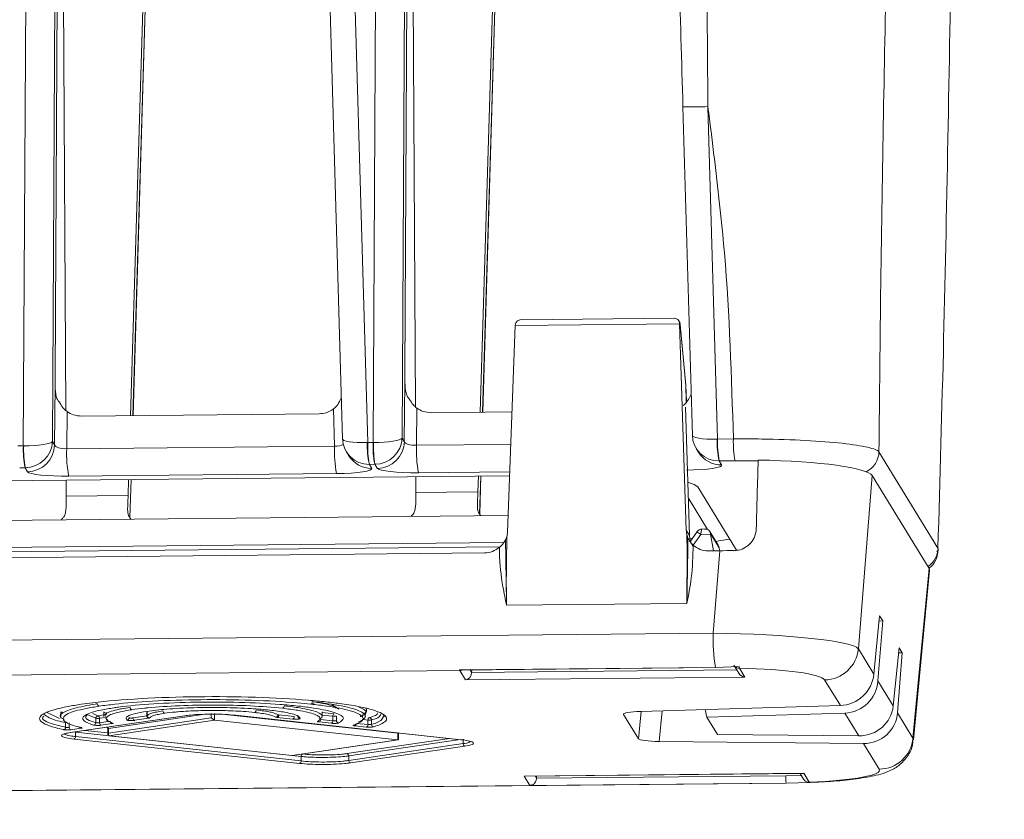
# Model space of a CAD drawing. Header units: millimetres. Extents: x 0 to 1118, y 0 to 864.
# Tile 82 of 256: x 474 to 485, y 276 to 285. Entities that reach past the tile are written whole.
import ezdxf

# ---------------------------------------------------------------- set-up
doc = ezdxf.new("R2010")
doc.units = ezdxf.units.MM
doc.styles.add('SLDTEXTSTYLE3', font='TXT', dxfattribs={"width": 0.605})
doc.dimstyles.new('SLDDIMSTYLE0', dxfattribs={"dimtxt": 3.175, "dimasz": 3.302, "dimexe": 0, "dimexo": 0.0625, "dimgap": 0.79375, "dimtad": 0, "dimtih": 1, "dimtoh": 1, "dimdec": 1, "dimlfac": 4, "dimrnd": 1e-09, "dimzin": 12, "dimdsep": 46, "dimtxsty": 'SLDTEXTSTYLE3', "dimsah": 1, "dimcen": 0.09, "dimadec": 0, "dimazin": 3, "dimtfac": 1, "dimtofl": 0, "dimtmove": 0, "dimatfit": 3, "dimfxl": 1, "dimfrac": 2, "dimtolj": 1, "dimtzin": 12, "dimarcsym": 0})

# ---------------------------------------------------------------- blocks, each defined once
blk = doc.blocks.new('_D_12')
at = {"color": 7, "linetype": 'Continuous', "lineweight": 0}
for p, q in [((520.817, 345.837), (559.739, 345.837)), ((558.139, 345.837), (558.139, 312.211)), ((558.139, 273.712), (558.139, 307.339)), ((443.176, 273.712), (559.739, 273.712))]:
    blk.add_line(p, q, dxfattribs=at)
for points in [[(558.139, 345.837), (557.631, 342.535), (558.647, 342.535)], [(558.139, 273.712), (558.647, 277.014), (557.631, 277.014)]]:
    blk.add_solid(points, dxfattribs=at)
at = {"color": 7, "linetype": 'Continuous', "lineweight": 0, "insert": (552.682, 311.431), "char_height": 3.175, "attachment_point": 1, "style": 'SLDTEXTSTYLE3'}
blk.add_mtext('288.5', dxfattribs=at)
blk = doc.blocks.new('_D_13')
at = {"color": 7, "linetype": 'Continuous', "lineweight": 0}
for p, q in [((441.576, 275.312), (441.576, 357.886)), ((519.351, 346.187), (519.351, 357.886)), ((441.576, 356.286), (475.007, 356.286)), ((519.351, 356.286), (485.921, 356.286))]:
    blk.add_line(p, q, dxfattribs=at)
for points in [[(441.576, 356.286), (444.878, 355.778), (444.878, 356.794)], [(519.351, 356.286), (516.049, 356.794), (516.049, 355.778)]]:
    blk.add_solid(points, dxfattribs=at)
at = {"color": 7, "linetype": 'Continuous', "lineweight": 0, "insert": (475.007, 357.942), "char_height": 3.175, "attachment_point": 1, "style": 'SLDTEXTSTYLE3'}
blk.add_mtext('311.1', dxfattribs=at)

msp = doc.modelspace()

# ---------------------------------------------------------------- linework, layer by layer
at = {"color": 9, "linetype": 'Continuous', "lineweight": 0}
for p, q in [((473.989, 280.142), (474.056, 292.287)), ((474.378, 292.293), (474.311, 280.191)), ((477.445, 292.32), (477.797, 280.18)), ((477.856, 280.18), (477.922, 292.325)), ((478.244, 292.331), (478.178, 280.229)), ((475.201, 280.477), (475.501, 290.458)), ((479.067, 280.514), (479.368, 290.496)), ((481.557, 283.891), (481.663, 280.217)), ((481.244, 281.492), (479.428, 281.474)), ((481.251, 281.48), (481.244, 281.492)), ((481.251, 281.48), (481.251, 281.483)), ((481.312, 280.811), (481.251, 281.48)), ((478.201, 280.19), (478.208, 280.847)), ((478.208, 280.847), (478.208, 280.847)), ((474.335, 280.152), (474.341, 280.809)), ((474.341, 280.809), (474.341, 280.809)), ((481.312, 280.811), (481.312, 280.814)), ((481.318, 280.633), (481.312, 280.811)), ((481.312, 280.811), (481.312, 280.81)), ((474.473, 280.522), (474.469, 280.111)), ((477.429, 280.14), (477.419, 280.55)), ((478.339, 280.559), (478.335, 280.149)), ((474.311, 280.191), (474.335, 280.152)), ((477.797, 280.18), (477.792, 280.179)), ((477.797, 280.18), (477.856, 280.18)), ((477.856, 280.18), (477.86, 280.18)), ((478.178, 280.229), (478.201, 280.19)), ((481.663, 280.217), (481.659, 280.217)), ((481.663, 280.217), (481.839, 280.219)), ((473.93, 280.142), (473.989, 280.142)), ((473.989, 280.142), (473.994, 280.142)), ((474.469, 280.111), (477.429, 280.14)), ((478.335, 280.149), (479.378, 280.159)), ((483.448, 280.077), (484.1, 279.012)), ((481.681, 279.976), (481.709, 279.932)), ((481.858, 279.978), (481.682, 279.976)), ((482.112, 279.977), (481.858, 279.978)), ((474.008, 279.901), (473.949, 279.9)), ((474.036, 279.857), (474.009, 279.901)), ((477.815, 279.938), (477.842, 279.894)), ((477.875, 279.939), (477.816, 279.938)), ((477.902, 279.895), (477.875, 279.939)), ((479.366, 279.855), (478.358, 279.845)), ((477.452, 279.836), (474.492, 279.807)), ((475.167, 279.352), (475.18, 279.771)), ((479.034, 279.39), (479.046, 279.809)), ((483.373, 279.814), (483.22, 277.899)), ((478.33, 279.626), (479.014, 279.633)), ((474.463, 279.588), (475.148, 279.595)), ((479.01, 279.536), (479.01, 279.536)), ((475.144, 279.498), (475.144, 279.498)), ((481.318, 279.21), (481.354, 279.151)), ((481.479, 279.164), (481.395, 279.044)), ((481.587, 279.168), (481.479, 279.164)), ((481.682, 279.017), (481.586, 279.173)), ((481.615, 278.073), (481.688, 278.984)), ((483.824, 276.913), (484.003, 278.786)), ((470.221, 277.962), (481.615, 278.073)), ((483.22, 277.899), (483.391, 277.619)), ((478.81, 277.666), (481.64, 277.694)), ((478.929, 277.665), (478.945, 277.638)), ((478.945, 277.638), (481.875, 277.667)), ((481.903, 277.703), (481.906, 277.685)), ((481.906, 277.685), (481.967, 277.586)), ((478.814, 277.659), (473.08, 277.603)), ((478.876, 277.556), (478.814, 277.659)), ((481.967, 277.586), (478.876, 277.556)), ((483.021, 277.273), (482.847, 277.556)), ((483.437, 277.544), (483.606, 277.268)), ((474.506, 276.973), (475.772, 277.16)), ((474.79, 277.082), (474.79, 277.132)), ((474.813, 277.158), (474.908, 277.172)), ((474.898, 277.141), (474.832, 277.131)), ((475.997, 277.176), (474.93, 277.018)), ((474.931, 276.968), (476.067, 277.136)), ((475.201, 277.135), (475.354, 277.158)), ((475.373, 277.131), (475.22, 277.109)), ((475.354, 277.158), (475.353, 277.208)), ((475.359, 277.209), (475.36, 277.16)), ((476.067, 277.136), (476.067, 277.186)), ((476.102, 277.186), (476.102, 277.111)), ((478.129, 276.967), (476.218, 277.174)), ((476.334, 277.165), (476.331, 277.165)), ((476.334, 277.165), (478.828, 276.895)), ((476.969, 277.123), (476.797, 277.141)), ((476.813, 277.168), (476.985, 277.15)), ((477.274, 277.118), (477.41, 277.104)), ((477.293, 277.195), (477.426, 277.181)), ((477.41, 277.154), (477.293, 277.166)), ((477.45, 277.155), (477.45, 277.105)), ((477.799, 277.112), (477.75, 277.117)), ((480.626, 277.18), (480.625, 277.174)), ((480.79, 276.904), (480.82, 277.207)), ((481.051, 277.214), (481.018, 276.876)), ((483.226, 276.937), (483.072, 277.189)), ((483.652, 277.193), (483.824, 276.913)), ((474.457, 277.032), (474.457, 277.082)), ((474.626, 277.021), (474.516, 277.005)), ((474.832, 277.081), (474.949, 277.098)), ((474.968, 277.072), (474.851, 277.054)), ((474.919, 277.033), (474.93, 277.018)), ((474.93, 277.018), (474.931, 276.968)), ((477.394, 277.077), (477.258, 277.091)), ((477.783, 277.034), (477.654, 277.048)), ((477.671, 277.075), (477.799, 277.061)), ((477.839, 277.113), (477.839, 277.063)), ((474.566, 276.979), (474.566, 276.929)), ((477.06, 276.71), (474.566, 276.979)), ((474.566, 276.929), (477.06, 276.66)), ((478.128, 276.892), (478.129, 276.967)), ((478.852, 276.901), (478.852, 276.851)), ((476.96, 276.72), (478.128, 276.892)), ((478.817, 276.896), (477.586, 276.715)), ((477.586, 276.665), (478.852, 276.851)), ((483.451, 276.57), (483.278, 276.853)), ((477.06, 276.71), (477.06, 276.66)), ((477.586, 276.715), (477.586, 276.665)), ((479.527, 276.493), (482.618, 276.523)), ((479.59, 276.39), (479.527, 276.493)), ((479.646, 276.494), (479.662, 276.468)), ((479.662, 276.47), (482.417, 276.497)), ((482.417, 276.497), (482.589, 276.5)), ((482.618, 276.523), (482.678, 276.424)), ((473.857, 276.334), (479.59, 276.39)), ((482.424, 276.415), (479.594, 276.387))]:
    msp.add_line(p, q, dxfattribs=at)
at = {"color": 7, "linetype": 'Continuous', "lineweight": 15}
for p, q in [((474.403, 292.251), (474.341, 280.912)), ((477.168, 292.32), (477.519, 280.218)), ((478.269, 292.289), (478.207, 280.95)), ((478.324, 280.573), (478.267, 290.527)), ((479.342, 290.538), (479.041, 280.514)), ((474.458, 280.536), (474.401, 290.489)), ((475.476, 290.5), (475.174, 280.476)), ((475.202, 280.477), (475.502, 290.452)), ((479.068, 280.514), (479.368, 290.489)), ((481.28, 283.891), (481.385, 280.256)), ((481.281, 283.891), (481.28, 283.891)), ((479.428, 281.474), (479.341, 279.19)), ((481.184, 281.554), (479.498, 281.537)), ((481.241, 281.516), (481.234, 281.526)), ((481.244, 281.492), (481.318, 279.21)), ((481.312, 280.814), (481.251, 281.483)), ((478.208, 280.847), (478.208, 280.845)), ((474.341, 280.809), (474.341, 280.807)), ((481.319, 280.635), (481.312, 280.81)), ((481.358, 280.685), (481.372, 280.711)), ((477.492, 280.648), (477.505, 280.673)), ((477.259, 280.497), (474.633, 280.471)), ((479.392, 280.518), (478.5, 280.509)), ((481.308, 280.569), (481.354, 279.151)), ((477.561, 280.076), (477.586, 280.035)), ((481.427, 280.114), (481.453, 280.073)), ((479.365, 279.812), (472.508, 279.745)), ((474.463, 279.588), (474.462, 279.764)), ((475.153, 279.771), (475.148, 279.595)), ((475.168, 279.351), (475.181, 279.771)), ((478.33, 279.626), (478.329, 279.802)), ((479.02, 279.808), (479.014, 279.633)), ((479.035, 279.389), (479.047, 279.809)), ((483.373, 279.814), (484.003, 278.786)), ((481.874, 278.988), (481.444, 279.69)), ((478.329, 279.529), (478.329, 279.528)), ((479.01, 279.534), (479.01, 279.536)), ((481.341, 279.566), (481.554, 279.219)), ((481.358, 279.539), (481.342, 279.537)), ((474.463, 279.491), (474.463, 279.49)), ((475.144, 279.497), (475.144, 279.498)), ((472.523, 279.305), (479.348, 279.372)), ((481.435, 279.19), (481.364, 279.089)), ((481.528, 279.224), (481.494, 279.223)), ((481.672, 279.044), (481.578, 279.197)), ((481.326, 278.971), (481.325, 279.163)), ((481.386, 279.121), (481.358, 279.117)), ((481.587, 279.168), (481.62, 278.983)), ((479.298, 279.074), (472.539, 279.008)), ((472.573, 278.96), (479.251, 279.026)), ((481.325, 278.4), (481.326, 278.971)), ((481.561, 278.983), (481.688, 278.984)), ((481.688, 278.984), (481.683, 279.012)), ((472.738, 278.897), (479.086, 278.959)), ((483.828, 276.894), (484.007, 278.769)), ((479.331, 278.38), (481.325, 278.4)), ((483.453, 278.265), (483.391, 277.619)), ((483.437, 277.544), (483.489, 278.207)), ((483.448, 278.206), (483.489, 278.207)), ((483.489, 278.207), (483.453, 278.265)), ((483.67, 277.911), (483.606, 277.268)), ((483.705, 277.854), (483.67, 277.911)), ((483.652, 277.193), (483.705, 277.854)), ((483.664, 277.854), (483.705, 277.854)), ((478.827, 277.664), (481.642, 277.692)), ((478.945, 277.638), (478.946, 277.665)), ((481.64, 277.694), (481.903, 277.703)), ((481.842, 277.72), (481.898, 277.629)), ((477.179, 277.296), (477.203, 277.29)), ((477.477, 277.231), (477.398, 277.285)), ((483.021, 277.273), (480.815, 277.207)), ((481.526, 277.228), (481.547, 277.143)), ((474.244, 277.199), (474.39, 277.13)), ((474.404, 277.204), (474.404, 277.153)), ((474.417, 277.203), (474.411, 277.195)), ((474.51, 276.973), (475.776, 277.16)), ((474.79, 277.132), (474.696, 277.174)), ((474.757, 277.183), (474.813, 277.158)), ((474.881, 277.201), (474.881, 277.151)), ((474.912, 277.184), (474.881, 277.199)), ((474.924, 277.115), (474.899, 277.128)), ((475.772, 277.16), (475.776, 277.16)), ((476.102, 277.111), (476.067, 277.136)), ((476.331, 277.165), (478.825, 276.895)), ((477.026, 277.152), (477.017, 277.161)), ((477.293, 277.156), (477.293, 277.203)), ((477.77, 277.15), (477.77, 277.2)), ((477.979, 277.149), (477.979, 277.156)), ((480.625, 277.174), (480.79, 276.904)), ((481.547, 277.143), (483.072, 277.189)), ((481.664, 276.953), (481.547, 277.143)), ((474.924, 277.016), (474.925, 276.95)), ((476.102, 277.111), (474.934, 276.939)), ((478.128, 276.892), (476.102, 277.111)), ((476.102, 277.111), (476.102, 277.111)), ((474.506, 276.973), (474.51, 276.973)), ((477.044, 276.633), (474.55, 276.902)), ((474.566, 276.981), (474.566, 276.979)), ((474.671, 276.997), (474.925, 276.969)), ((474.934, 276.939), (474.931, 276.968)), ((474.934, 276.939), (476.96, 276.72)), ((474.934, 276.939), (474.934, 276.939)), ((477.567, 276.741), (478.702, 276.909)), ((478.128, 276.892), (478.137, 276.899)), ((478.137, 276.899), (478.138, 276.965)), ((483.226, 276.937), (481.664, 276.953)), ((476.964, 276.72), (478.132, 276.892)), ((478.871, 276.825), (477.605, 276.638)), ((478.128, 276.892), (478.128, 276.892)), ((478.828, 276.895), (478.825, 276.895)), ((481.018, 276.876), (483.278, 276.853)), ((476.96, 276.72), (476.96, 276.72)), ((477.075, 276.737), (477.077, 276.737)), ((479.538, 276.493), (482.609, 276.522)), ((479.662, 276.47), (479.663, 276.494)), ((482.576, 276.522), (482.614, 276.46)), ((471.03, 276.304), (482.424, 276.415)), ((482.687, 276.423), (482.424, 276.415)), ((482.676, 276.422), (482.747, 276.425)), ((482.678, 276.424), (482.687, 276.423))]:
    msp.add_line(p, q, dxfattribs=at)
at = {"color": 7, "linetype": 'Continuous', "lineweight": 15, "flags": 128}
for points in [[(481.444, 279.69), (481.405, 279.717), (481.335, 279.741)], [(481.645, 279.086), (481.677, 279.091), (481.797, 279.112)], [(481.64, 277.694), (481.642, 277.692), (481.642, 277.692)], [(474.999, 277.248), (474.996, 277.247), (474.992, 277.247)], [(474.632, 277.028), (474.628, 277.029), (474.627, 277.029)], [(474.969, 277.079), (474.973, 277.078), (474.977, 277.078)], [(477.648, 277.057), (477.645, 277.056), (477.64, 277.055)]]:
    msp.add_lwpolyline(points, dxfattribs=at)
at = {"color": 9, "linetype": 'Continuous', "lineweight": 0, "flags": 128}
for points in [[(481.494, 279.223), (481.493, 279.222), (481.49, 279.22), (481.487, 279.216), (481.485, 279.209), (481.483, 279.2), (481.481, 279.19), (481.48, 279.178), (481.479, 279.164)], [(474.832, 277.131), (474.832, 277.124), (474.832, 277.093), (474.832, 277.081)], [(477.41, 277.104), (477.41, 277.116), (477.41, 277.146), (477.41, 277.154)], [(474.497, 277.082), (474.497, 277.074), (474.497, 277.044), (474.497, 277.032)], [(474.924, 277.016), (474.924, 277.017), (474.925, 277.017), (474.927, 277.018), (474.93, 277.018)], [(477.799, 277.061), (477.799, 277.074), (477.799, 277.104), (477.799, 277.112)], [(478.129, 276.967), (478.133, 276.967), (478.135, 276.966), (478.137, 276.965), (478.138, 276.965), (478.138, 276.965)]]:
    msp.add_lwpolyline(points, dxfattribs=at)
at = {"color": 9, "linetype": 'Continuous', "lineweight": 0}
for centre, radius, start, end in [((481.411, 286.514), 2.626, 267.1283, 273.1748), ((481.178, 281.477), 0.0735, 1.9845, 31.4731), ((478.678, 280.141), 0.887, 177.5283, 193.2338), ((478.848, 280.141), 1.052, 177.9046, 191.1166), ((478.907, 280.142), 1.052, 177.9046, 191.1166), ((479.158, 280.141), 1.298, 178.2953, 188.9834), ((477.9, 280.196), 0.302, 270.5146, 358.7649), ((482.545, 280.179), 0.887, 177.5283, 193.2338), ((482.715, 280.179), 1.052, 177.9046, 191.1166), ((482.89, 280.18), 1.052, 177.9046, 191.1166), ((475.041, 280.104), 1.052, 177.9046, 191.1166), ((475.291, 280.104), 1.298, 178.2953, 188.9834), ((474.033, 280.159), 0.302, 270.5146, 358.7649), ((475.801, 280.059), 1.333, 177.7572, 190.8923), ((478.761, 280.088), 1.333, 177.7572, 190.8923), ((479.667, 280.097), 1.333, 177.7572, 190.8923), ((481.705, 280.228), 0.296, 211.5881, 270.7195), ((483.197, 280.082), 0.251, 296.1358, 358.7301), ((477.838, 280.19), 0.296, 211.5881, 270.7195), ((481.368, 279.026), 0.177, 51.2282, 67.851), ((483.85, 279.017), 0.251, 303.8019, 358.755), ((483.666, 278.021), 2.052, 178.5475, 189.167), ((482.844, 277.934), 0.378, 270.5342, 354.7851), ((478.813, 277.734), 0.0755, 270.575, 292.6157), ((476.846, 277.266), 0.0258, 291.3611, 6.4691), ((477.157, 277.312), 0.0258, 291.3706, 6.4714), ((474.814, 277.289), 0.159, 261.3444, 276.4876), ((474.807, 277.133), 0.0254, 355.4885, 75.463), ((475.132, 277.137), 0.0253, 271.2251, 359.3803), ((475.227, 277.133), 0.0254, 175.4892, 255.4651), ((475.379, 277.156), 0.0254, 175.4892, 255.4651), ((475.385, 277.16), 0.0251, 180.7477, 269.6112), ((475.558, 277.211), 0.0254, 175.4919, 255.4732), ((476.536, 277.22), 0.0258, 291.3706, 6.4713), ((476.779, 277.17), 0.0254, 271.7458, 359.5117), ((476.787, 277.165), 0.0258, 291.3706, 6.4714), ((476.959, 277.147), 0.0258, 291.3706, 6.4714), ((477.051, 277.152), 0.0249, 180.7458, 270.117), ((477.249, 277.115), 0.0258, 291.3569, 6.4682), ((477.436, 277.157), 0.0258, 111.3569, 186.4682), ((477.425, 277.295), 0.142, 264.0039, 280.3895), ((477.825, 277.115), 0.0258, 111.3706, 186.4714), ((477.813, 277.113), 0.0255, 359.146, 84.6711), ((474.523, 277.03), 0.0254, 175.4956, 255.4839), ((474.63, 277.042), 0.0212, 203.5742, 259.6475), ((474.765, 277.081), 0.0255, 275.8198, 1.0619), ((474.858, 277.079), 0.0254, 175.4885, 255.463), ((474.973, 277.094), 0.0231, 188.9266, 258.0893), ((477.384, 277.101), 0.0258, 291.3569, 6.4682), ((477.476, 277.105), 0.0255, 180.0188, 266.8401), ((477.648, 277.069), 0.0221, 287.5037, 353.8892), ((477.774, 277.059), 0.0258, 291.3706, 6.4714), ((477.814, 277.265), 0.154, 264.4077, 279.0852), ((477.864, 277.062), 0.0255, 179.1431, 264.6642), ((474.54, 276.926), 0.0258, 291.3705, 6.4703), ((483.448, 276.947), 0.378, 270.5342, 354.7851), ((477.086, 276.713), 0.0259, 111.382, 186.4588), ((477.56, 276.717), 0.0254, 355.4917, 75.4725), ((477.034, 276.657), 0.0258, 291.3717, 6.4869), ((477.611, 276.663), 0.0254, 175.4819, 255.4823), ((482.706, 276.478), 0.289, 176.3339, 192.6444), ((479.59, 276.466), 0.0756, 270.5846, 300.0093)]:
    msp.add_arc(centre, radius, start, end, dxfattribs=at)
at = {"color": 7, "linetype": 'Continuous', "lineweight": 15}
for centre, radius, start, end in [((481.177, 281.477), 0.075, 5.1806, 31.4866), ((481.237, 280.807), 0.075, 2.0838, 5.1806), ((481.496, 279.148), 0.075, 91.7211, 145.0746), ((474.834, 277.29), 0.0254, 175.4902, 255.4681), ((475.196, 277.25), 0.0254, 175.4872, 255.4779), ((474.816, 277.132), 0.0255, 95.8087, 181.0571), ((474.431, 277.031), 0.0255, 278.7908, 2.3208), ((477.242, 277.121), 0.0237, 268.361, 300.5934), ((478.877, 276.849), 0.0254, 175.4782, 255.4715)]:
    msp.add_arc(centre, radius, start, end, dxfattribs=at)
for centre, major_axis, ratio, start_param, end_param in [((479.508, 281.463), (0.0726, -0.0402), 0.871415, 2.020412, 3.556302), ((481.175, 281.479), (0.0376, 0.0679), 0.851705, 5.323821, 6.859711), ((478.247, 280.963), (0.004, 0.5), 0.078627, 1.597902, 1.807009), ((474.38, 280.926), (0.004, 0.5), 0.078627, 1.597902, 1.807009), ((477.818, 280.23), (0.28, 0.109), 0.96898, 2.78615, 4.339493), ((481.685, 280.268), (0.28, 0.109), 0.96898, 2.78615, 4.339493), ((482.414, 286.542), (0.804, 28.739), 0.004219, 1.801065, 1.828407), ((481.873, 279.798), (1.505, 0.001), 0.126343, 0.077062, 1.411115), ((478.29, 279.763), (-0.014, 0.5), 0.074223, 4.222434, 4.431541), ((478.977, 279.77), (0.004, 0.5), 0.078627, 4.225088, 4.434196), ((474.424, 279.726), (-0.014, 0.5), 0.074223, 4.222434, 4.431541), ((475.111, 279.732), (0.004, 0.5), 0.078627, 4.225088, 4.434196), ((479.092, 279.197), (0.224, 0.112), 0.984419, 5.582831, 5.789037), ((481.568, 279.221), (0.224, 0.112), 0.984419, 2.717258, 2.910086), ((481.52, 279.148), (0.0372, 0.0687), 0.828601, 5.472112, 6.861273), ((481.603, 279.162), (0.224, 0.112), 0.984419, 2.717258, 3.227006), ((481.595, 279.15), (-0.0142, 0.0746), 0.052589, 1.250715, 1.32763), ((479.084, 279.209), (0.056, 0.244), 0.993334, 3.376844, 4.105261), ((481.56, 279.233), (0.056, 0.244), 0.993334, 2.648428, 3.376844), ((481.602, 279.014), (0.0734, -0.0416), 0.851388, 0.63124, 0.994259), ((481.679, 279.013), (-0.0146, 0.0751), 0.051774, 4.679596, 4.756511), ((481.793, 278.794), (1.505, 0.001), 0.126343, 1.538527, 1.640262), ((482.501, 278.773), (1.507, -0.001), 0.126048, 6.271244, 6.3604), ((478.876, 277.63), (0.0376, 0.0679), 0.851705, 3.718118, 5.254008), ((481.967, 277.661), (0.0726, -0.0402), 0.871415, 4.135863, 5.162005), ((483.024, 277.64), (0.285, 0.244), 0.961732, 4.014276, 5.497806), ((483.069, 277.566), (0.145, 0.35), 0.970644, 3.554002, 5.037532), ((483.229, 277.304), (0.378, -0.014), 0.969642, 4.739477, 6.223007), ((480.876, 277.176), (0.252, 0), 0.125829, 1.813855, 3.218706), ((483.275, 277.23), (0.296, -0.241), 0.981576, 5.39514, 6.87867), ((481.041, 276.907), (0.251, 0), 0.12619, 3.218519, 4.62337), ((479.668, 276.463), (0.0019, 0.075), 0.080758, 1.481601, 1.506831)]:
    msp.add_ellipse(centre, major_axis=major_axis, ratio=ratio, start_param=start_param, end_param=end_param, dxfattribs=at)
at = {"color": 9, "linetype": 'Continuous', "lineweight": 0}
for centre, major_axis, ratio, start_param, end_param in [((474.012, 280.193), (0.3, 0.002), 0.169449, 4.649132, 6.202475), ((474.012, 280.193), (0.281, 0.106), 0.969119, 4.351018, 5.904361), ((477.818, 280.23), (0.3, 0.012), 0.166872, 3.065446, 4.618789), ((477.879, 280.231), (0.3, 0.002), 0.169449, 4.649132, 6.202475), ((477.879, 280.231), (0.281, 0.106), 0.969119, 4.351018, 5.904361), ((478.326, 280.196), (0.125, 0.003), 0.381163, 3.206335, 4.775307), ((481.685, 280.268), (0.3, 0.012), 0.166872, 3.065446, 4.618789), ((474.46, 280.159), (0.125, 0.003), 0.381163, 3.206335, 4.775307), ((477.418, 280.187), (0.125, -0.009), 0.372033, 4.825712, 5.795335), ((481.686, 279.969), (0.05, 0), 0.127593, 1.651539, 1.666339), ((474.012, 279.895), (0.05, 0), 0.127699, 1.631378, 1.646177), ((474.46, 279.861), (0.425, 0), 0.126902, 3.21914, 4.788112), ((477.418, 279.89), (0.425, 0), 0.126831, 4.791797, 6.360769), ((477.82, 279.932), (0.05, 0), 0.127593, 1.651539, 1.666339), ((477.878, 279.932), (0.05, 0), 0.127699, 1.631378, 1.646177), ((478.326, 279.899), (0.425, 0), 0.126902, 3.21914, 4.788112), ((481.285, 279.928), (0.425, 0), 0.126831, 4.791797, 6.360769), ((481.722, 277.916), (1.502, -0.029), 0.103179, 0.081069, 1.644269), ((478.824, 278.031), (0.007, 0.375), 0.079912, 2.904593, 3.016905), ((481.722, 277.544), (1.129, 0.001), 0.126343, 0.077062, 1.406963), ((482.325, 276.932), (1.503, -0.036), 0.145764, 6.273377, 6.361928), ((482.325, 276.56), (1.13, -0.001), 0.126048, 5.030499, 6.3604), ((479.601, 276.763), (0.007, 0.375), 0.079912, 3.016905, 3.129217)]:
    msp.add_ellipse(centre, major_axis=major_axis, ratio=ratio, start_param=start_param, end_param=end_param, dxfattribs=at)
for points, knots in [([(483.657, 292.78), (483.648, 291.989), (483.63, 290.403), (483.583, 288.034), (483.537, 285.836), (483.497, 283.804), (483.466, 281.941), (483.454, 280.697), (483.448, 280.077)], [0, 0, 0, 0, 0.185705, 0.372795, 0.560619, 0.707879, 0.854333, 1, 1, 1, 1]), ([(481.42, 292.343), (481.442, 291.545), (481.49, 289.738), (481.533, 286.921), (481.549, 284.901), (481.557, 283.891), (481.557, 283.891)], [0, 0, 0, 0, 0.283176, 0.641567, 0.999998, 1, 1, 1, 1]), ([(481.839, 280.219), (481.818, 280.905), (481.781, 282.134), (481.625, 283.353), (481.557, 283.891)], [0, 0, 0, 0, 0.558603, 1, 1, 1, 1]), ([(478.208, 280.845), (478.208, 280.845), (478.208, 280.846), (478.208, 280.846), (478.208, 280.847)], [0, 0, 0, 0, 0.096424, 1, 1, 1, 1]), ([(474.341, 280.807), (474.341, 280.807), (474.341, 280.808), (474.341, 280.808), (474.341, 280.809)], [0, 0, 0, 0, 0.096424, 1, 1, 1, 1]), ([(481.839, 280.219), (481.839, 280.219), (481.944, 280.22), (482.219, 280.219), (482.65, 280.205), (483.063, 280.173), (483.35, 280.128), (483.435, 280.094), (483.448, 280.077), (483.448, 280.077)], [0, 0, 0, 0, 0.000006, 0.134233, 0.348558, 0.564963, 0.78261, 0.999994, 1, 1, 1, 1]), ([(479.01, 279.536), (479.01, 279.535), (479.01, 279.535), (479.01, 279.534), (479.01, 279.534)], [0, 0, 0, 0, 0.903576, 1, 1, 1, 1]), ([(475.144, 279.498), (475.144, 279.498), (475.144, 279.497), (475.144, 279.497), (475.144, 279.497)], [0, 0, 0, 0, 0.903576, 1, 1, 1, 1]), ([(484.1, 279.012), (484.1, 279.012), (484.107, 278.998), (484.098, 278.984), (484.089, 278.97)], [0, 0, 0, 0, 0.000054, 1, 1, 1, 1]), ([(481.86, 277.702), (481.866, 277.697), (481.879, 277.687), (481.896, 277.686), (481.906, 277.685)], [0, 0, 0, 0, 0.429733, 1, 1, 1, 1]), ([(477.166, 277.288), (477.118, 277.293), (476.923, 277.312), (476.516, 277.335), (475.951, 277.341), (475.424, 277.324), (475.051, 277.295), (474.883, 277.273), (474.827, 277.265)], [0, 0, 0, 0, 0.071715, 0.287407, 0.502949, 0.71597, 0.905869, 1, 1, 1, 1]), ([(476.856, 277.242), (476.741, 277.252), (476.516, 277.272), (476.108, 277.281), (475.71, 277.273), (475.458, 277.256), (475.291, 277.24), (475.235, 277.232), (475.19, 277.226)], [0, 0, 0, 0, 0.223894, 0.440179, 0.65359, 0.866573, 0.892689, 1, 1, 1, 1]), ([(475.201, 277.135), (475.199, 277.135), (475.195, 277.134), (475.187, 277.134), (475.178, 277.134), (475.17, 277.134), (475.164, 277.135), (475.159, 277.136), (475.158, 277.137), (475.158, 277.137)], [0, 0, 0, 0, 0.147089, 0.294147, 0.441154, 0.588126, 0.735102, 0.882118, 1, 1, 1, 1]), ([(475.36, 277.16), (475.359, 277.159), (475.358, 277.159), (475.355, 277.158), (475.354, 277.158)], [0, 0, 0, 0, 0.5, 1, 1, 1, 1]), ([(475.36, 277.16), (475.363, 277.164), (475.371, 277.174), (475.406, 277.188), (475.459, 277.201), (475.508, 277.209), (475.533, 277.213)], [0, 0, 0, 0, 0.226531, 0.483466, 0.74044, 1, 1, 1, 1]), ([(475.373, 277.131), (475.376, 277.132), (475.382, 277.133), (475.384, 277.134), (475.385, 277.135)], [0, 0, 0, 0, 0.5, 1, 1, 1, 1]), ([(475.552, 277.187), (475.528, 277.183), (475.48, 277.175), (475.429, 277.162), (475.396, 277.148), (475.388, 277.139), (475.385, 277.135)], [0, 0, 0, 0, 0.259598, 0.516514, 0.773426, 1, 1, 1, 1]), ([(476.546, 277.196), (476.505, 277.2), (476.4, 277.21), (476.196, 277.218), (475.954, 277.218), (475.779, 277.21), (475.645, 277.199), (475.59, 277.192), (475.552, 277.187)], [0, 0, 0, 0, 0.138231, 0.354563, 0.569016, 0.784181, 0.85357, 1, 1, 1, 1]), ([(476.78, 277.145), (476.78, 277.145), (476.765, 277.155), (476.711, 277.175), (476.601, 277.189), (476.546, 277.196)], [0, 0, 0, 0, 0.0127538, 0.5063613, 1, 1, 1, 1]), ([(476.562, 277.223), (476.562, 277.223), (476.624, 277.217), (476.688, 277.207), (476.767, 277.189), (476.788, 277.178), (476.805, 277.17)], [0, 0, 0, 0, 0.00003, 0.493181, 0.593499, 1, 1, 1, 1]), ([(476.78, 277.145), (476.78, 277.145), (476.781, 277.144), (476.785, 277.143), (476.793, 277.142), (476.797, 277.141)], [0, 0, 0, 0, 0.006471, 0.500047, 1, 1, 1, 1]), ([(476.813, 277.168), (476.811, 277.168), (476.807, 277.169), (476.806, 277.17), (476.805, 277.17)], [0, 0, 0, 0, 0.5, 1, 1, 1, 1]), ([(477.051, 277.127), (477.051, 277.127), (477.049, 277.125), (477.04, 277.123), (477.028, 277.122), (477.012, 277.121), (476.995, 277.121), (476.98, 277.121), (476.972, 277.122), (476.969, 277.123)], [0, 0, 0, 0, 0.148842, 0.297684, 0.446504, 0.595299, 0.744086, 0.892886, 1, 1, 1, 1]), ([(474.497, 277.032), (474.495, 277.031), (474.491, 277.031), (474.483, 277.03), (474.474, 277.03), (474.466, 277.031), (474.46, 277.031), (474.458, 277.032), (474.457, 277.032)], [0, 0, 0, 0, 0.1773927, 0.3547673, 0.5321182, 0.7094609, 0.8868198, 1, 1, 1, 1]), ([(474.626, 277.021), (474.628, 277.022), (474.634, 277.022), (474.639, 277.024), (474.639, 277.026), (474.635, 277.028), (474.632, 277.028)], [0, 0, 0, 0, 0.162382, 0.441584, 0.720792, 1, 1, 1, 1]), ([(474.767, 277.056), (474.77, 277.055), (474.776, 277.054), (474.789, 277.053), (474.806, 277.052), (474.823, 277.052), (474.839, 277.053), (474.847, 277.054), (474.851, 277.054)], [0, 0, 0, 0, 0.165658, 0.332512, 0.499366, 0.666234, 0.833117, 1, 1, 1, 1]), ([(474.832, 277.081), (474.83, 277.081), (474.826, 277.08), (474.818, 277.08), (474.809, 277.08), (474.801, 277.08), (474.794, 277.081), (474.792, 277.081), (474.79, 277.082)], [0, 0, 0, 0, 0.166902, 0.333783, 0.500634, 0.667472, 0.834322, 1, 1, 1, 1]), ([(474.968, 277.072), (474.969, 277.072), (474.973, 277.072), (474.979, 277.074), (474.982, 277.076), (474.979, 277.077), (474.977, 277.078)], [0, 0, 0, 0, 0.041786, 0.361188, 0.680594, 1, 1, 1, 1]), ([(475.22, 277.109), (475.216, 277.108), (475.208, 277.107), (475.192, 277.107), (475.175, 277.106), (475.158, 277.107), (475.145, 277.108), (475.136, 277.11), (475.134, 277.111), (475.133, 277.112)], [0, 0, 0, 0, 0.147054, 0.294109, 0.441141, 0.588146, 0.735141, 0.882149, 1, 1, 1, 1]), ([(477.242, 277.097), (477.242, 277.097), (477.24, 277.096), (477.241, 277.095), (477.246, 277.093), (477.254, 277.092), (477.258, 277.091)], [0, 0, 0, 0, 0.057595, 0.371728, 0.685864, 1, 1, 1, 1]), ([(477.394, 277.077), (477.398, 277.076), (477.407, 277.075), (477.424, 277.075), (477.441, 277.075), (477.456, 277.076), (477.468, 277.078), (477.472, 277.079), (477.475, 277.08)], [0, 0, 0, 0, 0.159455, 0.32755, 0.495645, 0.663753, 0.831877, 1, 1, 1, 1]), ([(477.45, 277.105), (477.449, 277.105), (477.447, 277.104), (477.441, 277.103), (477.434, 277.103), (477.425, 277.103), (477.417, 277.103), (477.412, 277.103), (477.41, 277.104)], [0, 0, 0, 0, 0.1681416, 0.3362625, 0.5043546, 0.6724335, 0.8405265, 1, 1, 1, 1]), ([(477.64, 277.055), (477.639, 277.055), (477.636, 277.054), (477.637, 277.052), (477.643, 277.05), (477.65, 277.049), (477.654, 277.048)], [0, 0, 0, 0, 0.171003, 0.447331, 0.723666, 1, 1, 1, 1]), ([(477.783, 277.034), (477.786, 277.034), (477.793, 277.034), (477.807, 277.033), (477.824, 277.033), (477.84, 277.034), (477.854, 277.035), (477.859, 277.036), (477.862, 277.037)], [0, 0, 0, 0, 0.107918, 0.286325, 0.46473, 0.643144, 0.821573, 1, 1, 1, 1]), ([(477.839, 277.063), (477.837, 277.062), (477.835, 277.062), (477.828, 277.061), (477.82, 277.061), (477.811, 277.061), (477.804, 277.061), (477.801, 277.061), (477.799, 277.061)], [0, 0, 0, 0, 0.178442, 0.356866, 0.535267, 0.713661, 0.892071, 1, 1, 1, 1]), ([(474.435, 277.006), (474.437, 277.005), (474.442, 277.005), (474.454, 277.003), (474.471, 277.003), (474.488, 277.003), (474.504, 277.003), (474.512, 277.004), (474.516, 277.005)], [0, 0, 0, 0, 0.113168, 0.290525, 0.467879, 0.645244, 0.822622, 1, 1, 1, 1]), ([(477.586, 276.715), (477.586, 276.715), (477.568, 276.712), (477.517, 276.706), (477.417, 276.7), (477.29, 276.698), (477.182, 276.7), (477.106, 276.705), (477.073, 276.708), (477.06, 276.71)], [0, 0, 0, 0, 0.000026, 0.138867, 0.355175, 0.569534, 0.783803, 0.915386, 1, 1, 1, 1]), ([(477.077, 276.737), (477.109, 276.734), (477.173, 276.728), (477.292, 276.725), (477.409, 276.727), (477.504, 276.733), (477.549, 276.739), (477.567, 276.741)], [0, 0, 0, 0, 0.2155815, 0.4300097, 0.6446337, 0.8610114, 1, 1, 1, 1]), ([(477.605, 276.638), (477.584, 276.635), (477.531, 276.629), (477.42, 276.622), (477.286, 276.62), (477.152, 276.623), (477.08, 276.629), (477.044, 276.633)], [0, 0, 0, 0, 0.146086, 0.362271, 0.576797, 0.791295, 1, 1, 1, 1]), ([(477.06, 276.66), (477.06, 276.66), (477.091, 276.656), (477.163, 276.651), (477.286, 276.647), (477.413, 276.649), (477.505, 276.655), (477.559, 276.661), (477.578, 276.664), (477.586, 276.665)], [0, 0, 0, 0, 0.000026, 0.208641, 0.42308, 0.637649, 0.853707, 0.941581, 1, 1, 1, 1])]:
    msp.add_open_spline(points, degree=3, knots=knots, dxfattribs=at)
at = {"color": 7, "linetype": 'Continuous', "lineweight": 15}
for points, knots in [([(481.281, 283.891), (481.252, 284.899), (481.195, 286.916), (481.121, 289.732), (481.069, 291.54), (481.047, 292.34)], [0, 0, 0, 0, 0.357969, 0.716026, 1, 1, 1, 1]), ([(484.1, 279.012), (484.122, 279.779), (484.167, 281.318), (484.213, 283.684), (484.253, 285.893), (484.291, 287.929), (484.329, 289.784), (484.363, 290.996), (484.379, 291.601)], [0, 0, 0, 0, 0.18549, 0.372332, 0.560111, 0.707508, 0.854181, 1, 1, 1, 1]), ([(478.26, 280.655), (478.252, 280.664), (478.234, 280.685), (478.211, 280.747), (478.209, 280.804), (478.208, 280.845)], [0, 0, 0, 0, 0.186778, 0.427912, 1, 1, 1, 1]), ([(474.394, 280.617), (474.386, 280.627), (474.367, 280.648), (474.345, 280.709), (474.343, 280.767), (474.341, 280.807)], [0, 0, 0, 0, 0.186778, 0.427912, 1, 1, 1, 1]), ([(474.473, 280.522), (474.459, 280.533), (474.427, 280.56), (474.406, 280.596), (474.394, 280.617)], [0, 0, 0, 0, 0.406808, 1, 1, 1, 1]), ([(477.492, 280.648), (477.481, 280.626), (477.463, 280.59), (477.431, 280.562), (477.419, 280.55)], [0, 0, 0, 0, 0.593192, 1, 1, 1, 1]), ([(478.339, 280.559), (478.326, 280.571), (478.293, 280.598), (478.272, 280.634), (478.26, 280.655)], [0, 0, 0, 0, 0.406808, 1, 1, 1, 1]), ([(481.358, 280.685), (481.348, 280.664), (481.33, 280.628), (481.298, 280.6), (481.285, 280.588)], [0, 0, 0, 0, 0.593192, 1, 1, 1, 1]), ([(474.633, 280.471), (474.602, 280.474), (474.545, 280.478), (474.495, 280.508), (474.473, 280.522)], [0, 0, 0, 0, 0.540791, 1, 1, 1, 1]), ([(477.419, 280.55), (477.392, 280.534), (477.343, 280.504), (477.285, 280.499), (477.259, 280.497)], [0, 0, 0, 0, 0.534039, 1, 1, 1, 1]), ([(478.5, 280.509), (478.469, 280.511), (478.411, 280.516), (478.362, 280.546), (478.339, 280.559)], [0, 0, 0, 0, 0.5407906, 1, 1, 1, 1]), ([(478.277, 279.366), (478.285, 279.373), (478.303, 279.39), (478.326, 279.441), (478.328, 279.492), (478.329, 279.528)], [0, 0, 0, 0, 0.186778, 0.427912, 1, 1, 1, 1]), ([(479.045, 279.373), (479.035, 279.385), (479.012, 279.413), (479.008, 279.47), (479.01, 279.515), (479.01, 279.534)], [0, 0, 0, 0, 0.288971, 0.6992, 1, 1, 1, 1]), ([(474.41, 279.328), (474.418, 279.336), (474.437, 279.352), (474.459, 279.403), (474.461, 279.454), (474.463, 279.49)], [0, 0, 0, 0, 0.186778, 0.427912, 1, 1, 1, 1]), ([(475.179, 279.336), (475.169, 279.347), (475.145, 279.376), (475.142, 279.432), (475.143, 279.478), (475.144, 279.497)], [0, 0, 0, 0, 0.2889705, 0.6991997, 1, 1, 1, 1]), ([(482.092, 279.224), (482.088, 279.197), (482.081, 279.142), (482.038, 279.071), (481.975, 279.017), (481.906, 278.988), (481.859, 278.986), (481.841, 278.984)], [0, 0, 0, 0, 0.2121, 0.424189, 0.637395, 0.855804, 1, 1, 1, 1]), ([(479.32, 279.104), (479.306, 279.08), (479.288, 279.051), (479.263, 279.029), (479.256, 279.024), (479.252, 279.022), (479.251, 279.021), (479.251, 279.023), (479.251, 279.023), (479.252, 279.024)], [0, 0, 0, 0, 0.634574, 0.784224, 0.843415, 0.903067, 0.935145, 0.967529, 1, 1, 1, 1]), ([(479.334, 279.14), (479.333, 279.135), (479.33, 279.127), (479.326, 279.115), (479.322, 279.108), (479.32, 279.105), (479.32, 279.104)], [0, 0, 0, 0, 0.354082, 0.666772, 0.861027, 1, 1, 1, 1]), ([(479.331, 278.38), (479.33, 278.425), (479.329, 278.515), (479.326, 278.696), (479.323, 278.892), (479.321, 279.043), (479.32, 279.104)], [0, 0, 0, 0, 0.186571, 0.373143, 0.746285, 1, 1, 1, 1]), ([(479.334, 279.14), (479.334, 279.116), (479.333, 279.053), (479.332, 278.899), (479.328, 278.72), (479.329, 278.529), (479.33, 278.43), (479.331, 278.38)], [0, 0, 0, 0, 0.095102, 0.247451, 0.607576, 0.803783, 1, 1, 1, 1]), ([(481.337, 279.124), (481.336, 279.125), (481.335, 279.128), (481.332, 279.136), (481.328, 279.147), (481.326, 279.157), (481.325, 279.163)], [0, 0, 0, 0, 0.138742, 0.354025, 0.604254, 1, 1, 1, 1]), ([(481.325, 278.4), (481.325, 278.409), (481.326, 278.455), (481.329, 278.646), (481.332, 278.834), (481.335, 279.011), (481.336, 279.061), (481.336, 279.105), (481.337, 279.124)], [0, 0, 0, 0, 0.0377394, 0.1886969, 0.7925272, 0.818091, 0.9203461, 1, 1, 1, 1]), ([(481.395, 279.045), (481.396, 279.044), (481.397, 279.043), (481.397, 279.042), (481.395, 279.044), (481.387, 279.05), (481.363, 279.074), (481.347, 279.104), (481.337, 279.124)], [0, 0, 0, 0, 0.05131, 0.082607, 0.123571, 0.202062, 0.457313, 1, 1, 1, 1]), ([(479.331, 278.38), (479.331, 278.38), (479.317, 278.448), (479.278, 278.639), (479.252, 278.855), (479.252, 279.003), (479.252, 279.024)], [0, 0, 0, 0, 0.000039, 0.317225, 0.902016, 1, 1, 1, 1]), ([(481.395, 279.045), (481.391, 278.924), (481.385, 278.707), (481.343, 278.494), (481.325, 278.4)], [0, 0, 0, 0, 0.5567068, 1, 1, 1, 1]), ([(484, 278.791), (484.009, 278.797), (484.041, 278.817), (484.091, 278.89), (484.098, 278.961), (484.101, 278.992)], [0, 0, 0, 0, 0.172547, 0.637103, 1, 1, 1, 1]), ([(478.81, 277.666), (478.811, 277.666), (478.815, 277.665), (478.821, 277.664), (478.826, 277.665), (478.827, 277.665)], [0, 0, 0, 0, 0.040671, 0.793899, 1, 1, 1, 1]), ([(474.63, 277.286), (474.672, 277.292), (474.858, 277.318), (475.277, 277.353), (475.912, 277.374), (476.563, 277.368), (477.04, 277.342), (477.271, 277.319), (477.335, 277.313)], [0, 0, 0, 0, 0.061434, 0.277007, 0.49265, 0.705755, 0.918784, 1, 1, 1, 1]), ([(474.435, 277.006), (474.403, 277.013), (474.267, 277.045), (474.142, 277.107), (474.192, 277.189), (474.397, 277.249), (474.58, 277.278), (474.63, 277.286)], [0, 0, 0, 0, 0.085316, 0.358143, 0.627729, 0.897222, 1, 1, 1, 1]), ([(474.44, 277.122), (474.428, 277.127), (474.367, 277.156), (474.437, 277.207), (474.6, 277.257), (474.747, 277.282), (474.8, 277.29), (474.808, 277.292)], [0, 0, 0, 0, 0.090791, 0.4804, 0.827777, 0.972616, 1, 1, 1, 1]), ([(474.827, 277.265), (474.777, 277.257), (474.626, 277.232), (474.454, 277.182), (474.403, 277.113), (474.503, 277.06), (474.61, 277.034), (474.632, 277.028)], [0, 0, 0, 0, 0.122265, 0.368929, 0.645629, 0.925614, 1, 1, 1, 1]), ([(474.767, 277.056), (474.723, 277.072), (474.628, 277.108), (474.652, 277.166), (474.794, 277.215), (474.942, 277.239), (474.992, 277.247)], [0, 0, 0, 0, 0.251261, 0.549688, 0.847656, 1, 1, 1, 1]), ([(474.898, 277.151), (474.894, 277.16), (474.883, 277.186), (474.975, 277.215), (475.086, 277.239), (475.138, 277.247), (475.171, 277.252)], [0, 0, 0, 0, 0.2488995, 0.7105554, 0.8199025, 1, 1, 1, 1]), ([(475.19, 277.226), (475.14, 277.218), (475.011, 277.196), (474.902, 277.154), (474.898, 277.111), (474.957, 277.086), (474.977, 277.078)], [0, 0, 0, 0, 0.197882, 0.513862, 0.830492, 1, 1, 1, 1]), ([(474.992, 277.247), (475.009, 277.25), (475.133, 277.267), (475.421, 277.294), (475.892, 277.313), (476.382, 277.31), (476.768, 277.292), (476.96, 277.273), (477.025, 277.267)], [0, 0, 0, 0, 0.033764, 0.248957, 0.464976, 0.678271, 0.891258, 1, 1, 1, 1]), ([(475.355, 277.208), (475.424, 277.217), (475.572, 277.235), (475.871, 277.25), (476.198, 277.252), (476.493, 277.242), (476.648, 277.228), (476.715, 277.221)], [0, 0, 0, 0, 0.191709, 0.408007, 0.621785, 0.835269, 1, 1, 1, 1]), ([(477.242, 277.097), (477.254, 277.107), (477.285, 277.133), (477.228, 277.176), (477.069, 277.216), (476.915, 277.235), (476.856, 277.242)], [0, 0, 0, 0, 0.183438, 0.494732, 0.805399, 1, 1, 1, 1]), ([(476.872, 277.269), (476.872, 277.269), (476.936, 277.262), (477.087, 277.242), (477.254, 277.202), (477.299, 277.165), (477.289, 277.138), (477.275, 277.128), (477.266, 277.121)], [0, 0, 0, 0, 0.000012, 0.194561, 0.505216, 0.816412, 0.87921, 1, 1, 1, 1]), ([(477.025, 277.267), (477.028, 277.267), (477.09, 277.26), (477.26, 277.238), (477.461, 277.194), (477.557, 277.135), (477.501, 277.097), (477.475, 277.08)], [0, 0, 0, 0, 0.007662, 0.150307, 0.444318, 0.738769, 1, 1, 1, 1]), ([(477.64, 277.055), (477.658, 277.062), (477.736, 277.091), (477.77, 277.146), (477.637, 277.213), (477.405, 277.26), (477.226, 277.281), (477.166, 277.288)], [0, 0, 0, 0, 0.083821, 0.360881, 0.634683, 0.87893, 1, 1, 1, 1]), ([(477.182, 277.315), (477.182, 277.315), (477.245, 277.308), (477.423, 277.286), (477.661, 277.239), (477.794, 277.171), (477.765, 277.12), (477.702, 277.094), (477.695, 277.091)], [0, 0, 0, 0, 0.000008, 0.12745, 0.384614, 0.672847, 0.964506, 1, 1, 1, 1]), ([(477.203, 277.312), (477.291, 277.297), (477.411, 277.277), (477.438, 277.252), (477.446, 277.245)], [0, 0, 0, 0, 0.727418, 1, 1, 1, 1]), ([(477.335, 277.313), (477.395, 277.306), (477.611, 277.281), (477.887, 277.225), (478.036, 277.145), (477.988, 277.08), (477.888, 277.046), (477.862, 277.037)], [0, 0, 0, 0, 0.101863, 0.369108, 0.636447, 0.906958, 1, 1, 1, 1]), ([(477.714, 277.15), (477.717, 277.15), (477.775, 277.174), (477.805, 277.211), (477.723, 277.244), (477.699, 277.254)], [0, 0, 0, 0, 0.028232, 0.704979, 1, 1, 1, 1]), ([(477.781, 277.238), (477.787, 277.217), (477.793, 277.195), (477.742, 277.175), (477.741, 277.174)], [0, 0, 0, 0, 0.968002, 1, 1, 1, 1]), ([(474.216, 277.154), (474.209, 277.147), (474.18, 277.113), (474.291, 277.073), (474.412, 277.042), (474.446, 277.034), (474.457, 277.032)], [0, 0, 0, 0, 0.168737, 0.801951, 0.933788, 1, 1, 1, 1]), ([(474.457, 277.082), (474.425, 277.089), (474.3, 277.118), (474.254, 277.15), (474.219, 277.174)], [0, 0, 0, 0, 0.249648, 1, 1, 1, 1]), ([(474.696, 277.174), (474.684, 277.159), (474.668, 277.14), (474.71, 277.109), (474.756, 277.094), (474.79, 277.082)], [0, 0, 0, 0, 0.468001, 0.600849, 1, 1, 1, 1]), ([(475.133, 277.112), (475.128, 277.122), (475.116, 277.146), (475.193, 277.18), (475.306, 277.2), (475.355, 277.208)], [0, 0, 0, 0, 0.299821, 0.694902, 1, 1, 1, 1]), ([(475.772, 277.16), (475.794, 277.162), (475.847, 277.169), (475.958, 277.176), (476.092, 277.178), (476.225, 277.175), (476.298, 277.168), (476.334, 277.165)], [0, 0, 0, 0, 0.146502, 0.362778, 0.577196, 0.791294, 1, 1, 1, 1]), ([(476.715, 277.221), (476.773, 277.214), (476.908, 277.197), (477.031, 277.164), (477.045, 277.139), (477.051, 277.127)], [0, 0, 0, 0, 0.295345, 0.678005, 1, 1, 1, 1]), ([(477.816, 277.139), (477.842, 277.147), (477.898, 277.164), (477.905, 277.183), (477.908, 277.193)], [0, 0, 0, 0, 0.474762, 1, 1, 1, 1]), ([(477.94, 277.177), (477.937, 277.164), (477.931, 277.145), (477.874, 277.124), (477.849, 277.116), (477.839, 277.113)], [0, 0, 0, 0, 0.5911758, 0.8398906, 1, 1, 1, 1]), ([(477.839, 277.063), (477.865, 277.071), (477.959, 277.103), (477.965, 277.137), (477.97, 277.162)], [0, 0, 0, 0, 0.274596, 1, 1, 1, 1]), ([(474.627, 277.029), (474.627, 277.029), (474.627, 277.029), (474.627, 277.029), (474.627, 277.029)], [0, 0, 0, 0, 0.226136, 1, 1, 1, 1]), ([(474.91, 277.032), (474.912, 277.032), (474.916, 277.03), (474.921, 277.025), (474.924, 277.019), (474.924, 277.017), (474.924, 277.016)], [0, 0, 0, 0, 0.207911, 0.6434182, 0.8957182, 1, 1, 1, 1]), ([(474.55, 276.902), (474.519, 276.906), (474.457, 276.914), (474.411, 276.931), (474.408, 276.948), (474.444, 276.963), (474.489, 276.97), (474.506, 276.973)], [0, 0, 0, 0, 0.214022, 0.428071, 0.642596, 0.858945, 1, 1, 1, 1]), ([(474.444, 276.959), (474.446, 276.956), (474.451, 276.948), (474.492, 276.939), (474.536, 276.933), (474.558, 276.93), (474.566, 276.929)], [0, 0, 0, 0, 0.224282, 0.68734, 0.875626, 1, 1, 1, 1]), ([(478.138, 276.965), (478.138, 276.966), (478.138, 276.968), (478.139, 276.969), (478.139, 276.97)], [0, 0, 0, 0, 0.744454, 1, 1, 1, 1]), ([(478.828, 276.895), (478.849, 276.893), (478.903, 276.886), (478.957, 276.872), (478.973, 276.855), (478.947, 276.838), (478.896, 276.829), (478.871, 276.825)], [0, 0, 0, 0, 0.146609, 0.362692, 0.577046, 0.791321, 1, 1, 1, 1]), ([(478.852, 276.851), (478.852, 276.851), (478.878, 276.855), (478.919, 276.863), (478.93, 276.872), (478.934, 276.876)], [0, 0, 0, 0, 0.00007, 0.570424, 1, 1, 1, 1]), ([(482.747, 276.425), (482.791, 276.427), (482.936, 276.433), (483.151, 276.454), (483.382, 276.49), (483.532, 276.528), (483.673, 276.606), (483.768, 276.708), (483.823, 276.813), (483.822, 276.879), (483.822, 276.896)], [0, 0, 0, 0, 0.0831189, 0.2709689, 0.4645837, 0.6816469, 0.7830692, 0.8738716, 0.9688128, 1, 1, 1, 1]), ([(479.627, 276.401), (479.631, 276.403), (479.639, 276.411), (479.651, 276.427), (479.66, 276.447), (479.661, 276.461), (479.662, 276.468)], [0, 0, 0, 0, 0.197687, 0.535436, 0.76706, 1, 1, 1, 1]), ([(479.594, 276.387), (479.594, 276.387), (479.598, 276.388), (479.609, 276.389), (479.62, 276.396), (479.627, 276.401)], [0, 0, 0, 0, 0.017031, 0.332437, 1, 1, 1, 1]), ([(482.615, 276.46), (482.618, 276.455), (482.627, 276.441), (482.649, 276.427), (482.669, 276.425), (482.678, 276.424)], [0, 0, 0, 0, 0.252161, 0.62608, 1, 1, 1, 1])]:
    msp.add_open_spline(points, degree=3, knots=knots, dxfattribs=at)

# ---------------------------------------------------------------- dimensions: what is measured, and where the dimension line sits
at = {"color": 7, "linetype": 'Continuous', "lineweight": 0}
dim = msp.add_linear_dim(base=(519.351, 356.286), p1=(441.576, 273.712), p2=(519.351, 344.587), dimstyle='SLDDIMSTYLE0', dxfattribs=at)
dim.commit()
dim.dimension.update_dxf_attribs({"geometry": '_D_13', "text_midpoint": (480.464, 356.286), "dimtype": 160})
dim = msp.add_linear_dim(base=(558.139, 345.837), p1=(441.576, 273.712), p2=(519.217, 345.837), angle=90, dimstyle='SLDDIMSTYLE0', dxfattribs=at)
dim.commit()
dim.dimension.update_dxf_attribs({"geometry": '_D_12', "text_midpoint": (558.139, 309.775), "dimtype": 160})

doc.saveas('drawing.dxf')
